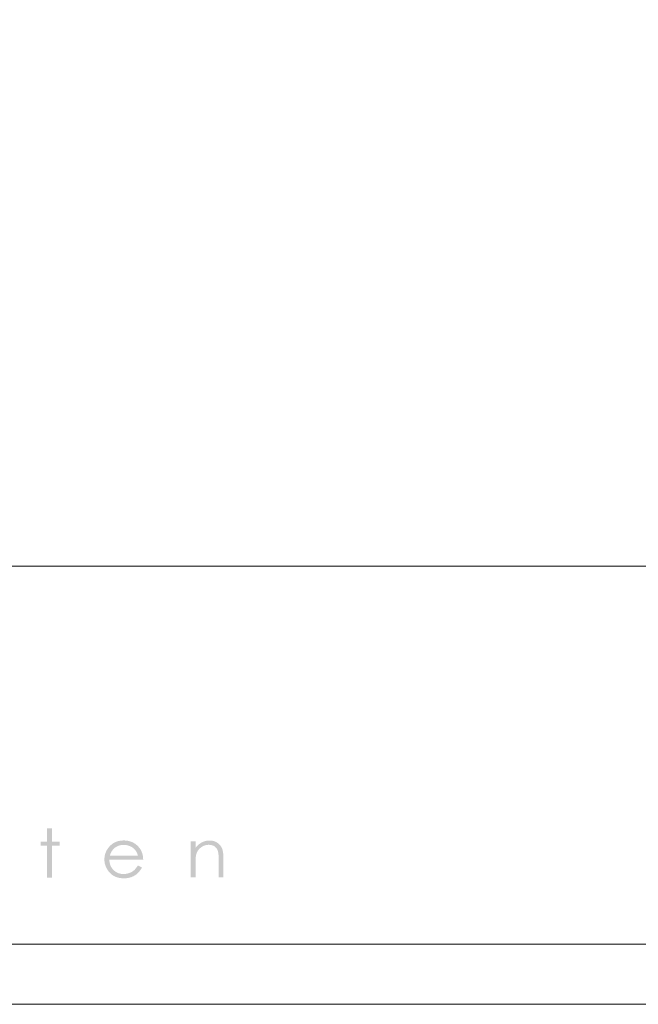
# Model space of a CAD drawing. Header units: millimetres. Extents: x -117530 to 51532, y -61772 to 24900.
# Tile 149 of 175: x 36088 to 41236, y -61772 to -53581. Entities that reach past the tile are written whole.
import ezdxf

# ---------------------------------------------------------------- set-up
doc = ezdxf.new("R2010")
doc.units = ezdxf.units.MM
doc.header["$LTSCALE"] = 254
doc.layers.get('0').update_dxf_attribs({"lineweight": 0})
doc.layers.add('aanzicht-beton', color=7, linetype='Continuous', lineweight=0)
doc.layers.add('None', color=7, linetype='Continuous', lineweight=0)

msp = doc.modelspace()

# ---------------------------------------------------------------- hatches: boundary and pattern name
at = {"layer": 'aanzicht-beton', "linetype": 'Continuous', "lineweight": 0}
for points in [[(36316.8, -60307.1), (36356.7, -60307.1), (36356.7, -60418.9), (36420, -60418.9), (36420, -60452.2), (36356.7, -60452.2), (36356.7, -60718.8), (36316.8, -60718.8), (36316.8, -60452.2), (36262.2, -60452.2), (36262.2, -60418.9), (36316.8, -60418.9)], [(37511.8, -60417.1), (37551.7, -60417.1), (37551.7, -60470.8), (37552.4, -60469.9), (37553.2, -60468.9), (37553.9, -60468), (37554.7, -60467), (37555.5, -60466.1), (37556.2, -60465.2), (37557, -60464.3), (37557.8, -60463.4), (37558.5, -60462.5), (37559.3, -60461.6), (37560.1, -60460.7), (37560.9, -60459.8), (37561.7, -60458.9), (37562.5, -60458.1), (37563.3, -60457.2), (37564, -60456.4), (37564.8, -60455.5), (37565.6, -60454.7), (37566.4, -60453.9), (37567.2, -60453.1), (37568, -60452.3), (37568.9, -60451.5), (37569.7, -60450.7), (37570.5, -60449.9), (37571.3, -60449.1), (37572.1, -60448.3), (37572.9, -60447.6), (37573.8, -60446.8), (37574.6, -60446.1), (37575.4, -60445.4), (37576.2, -60444.6), (37577.1, -60443.9), (37577.9, -60443.2), (37578.8, -60442.5), (37579.6, -60441.8), (37580.4, -60441.1), (37581.3, -60440.4), (37582.1, -60439.7), (37583, -60439.1), (37583.8, -60438.4), (37584.7, -60437.7), (37585.5, -60437.1), (37586.4, -60436.5), (37587.3, -60435.8), (37588.1, -60435.2), (37589, -60434.6), (37589.9, -60434), (37590.8, -60433.4), (37591.6, -60432.8), (37592.5, -60432.2), (37593.4, -60431.6), (37594.3, -60431.1), (37595.2, -60430.5), (37596, -60429.9), (37596.9, -60429.4), (37597.8, -60428.9), (37598.7, -60428.3), (37599.6, -60427.8), (37600.5, -60427.3), (37601.4, -60426.8), (37602.3, -60426.3), (37603.3, -60425.8), (37604.2, -60425.3), (37605.1, -60424.8), (37606, -60424.4), (37606.9, -60423.9), (37607.8, -60423.5), (37608.8, -60423), (37609.7, -60422.6), (37610.6, -60422.1), (37611.5, -60421.7), (37612.5, -60421.3), (37613.4, -60420.9), (37614.4, -60420.5), (37615.3, -60420.1), (37616.2, -60419.7), (37617.2, -60419.3), (37618.1, -60418.9), (37619.1, -60418.6), (37620, -60418.2), (37621, -60417.9), (37622, -60417.5), (37622.9, -60417.2), (37623.9, -60416.9), (37624.9, -60416.5), (37625.8, -60416.2), (37626.8, -60415.9), (37627.8, -60415.6), (37628.7, -60415.3), (37629.7, -60415), (37630.7, -60414.8), (37631.7, -60414.5), (37632.7, -60414.2), (37633.7, -60414), (37634.7, -60413.7), (37635.7, -60413.5), (37636.7, -60413.3), (37637.7, -60413), (37638.7, -60412.8), (37639.7, -60412.6), (37640.7, -60412.4), (37641.7, -60412.2), (37642.7, -60412), (37643.7, -60411.8), (37644.7, -60411.7), (37645.8, -60411.5), (37646.8, -60411.3), (37647.8, -60411.2), (37648.8, -60411.1), (37649.9, -60410.9), (37650.9, -60410.8), (37651.9, -60410.7), (37653, -60410.5), (37654, -60410.4), (37655, -60410.3), (37656.1, -60410.2), (37657.1, -60410.2), (37658.2, -60410.1), (37659.2, -60410), (37660.3, -60410), (37661.4, -60409.9), (37662.4, -60409.9), (37663.5, -60409.8), (37664.5, -60409.8), (37665.6, -60409.8), (37666.7, -60409.7), (37667.8, -60409.7), (37668.8, -60409.7), (37669.9, -60409.7), (37671, -60409.7), (37672.1, -60409.8), (37673.2, -60409.8), (37674.3, -60409.8), (37675.3, -60409.9), (37676.4, -60409.9), (37677.5, -60410), (37678.5, -60410.1), (37679.6, -60410.1), (37680.6, -60410.2), (37681.7, -60410.3), (37682.7, -60410.4), (37683.8, -60410.5), (37684.8, -60410.7), (37685.9, -60410.8), (37686.9, -60410.9), (37687.9, -60411.1), (37688.9, -60411.2), (37690, -60411.4), (37691, -60411.6), (37692, -60411.7), (37693, -60411.9), (37694, -60412.1), (37695, -60412.3), (37696, -60412.5), (37697, -60412.8), (37698, -60413), (37699, -60413.2), (37699.9, -60413.5), (37700.9, -60413.7), (37701.9, -60414), (37702.9, -60414.3), (37703.8, -60414.5), (37704.8, -60414.8), (37705.8, -60415.1), (37706.7, -60415.4), (37707.7, -60415.7), (37708.6, -60416.1), (37709.5, -60416.4), (37710.5, -60416.7), (37711.4, -60417.1), (37712.4, -60417.4), (37713.3, -60417.8), (37714.2, -60418.2), (37715.1, -60418.5), (37716, -60418.9), (37717, -60419.3), (37717.9, -60419.7), (37718.8, -60420.1), (37719.7, -60420.6), (37720.6, -60421), (37721.5, -60421.4), (37722.3, -60421.9), (37723.2, -60422.3), (37724.1, -60422.8), (37725, -60423.3), (37725.9, -60423.7), (37726.7, -60424.2), (37727.6, -60424.7), (37728.5, -60425.2), (37729.3, -60425.7), (37730.2, -60426.3), (37731, -60426.8), (37731.9, -60427.3), (37732.7, -60427.9), (37733.5, -60428.4), (37734.4, -60429), (37735.2, -60429.5), (37736, -60430.1), (37736.8, -60430.7), (37737.6, -60431.2), (37738.4, -60431.8), (37739.1, -60432.4), (37739.9, -60433), (37740.7, -60433.6), (37741.5, -60434.2), (37742.2, -60434.8), (37743, -60435.4), (37743.7, -60436.1), (37744.4, -60436.7), (37745.2, -60437.3), (37745.9, -60438), (37746.6, -60438.6), (37747.3, -60439.3), (37748, -60439.9), (37748.7, -60440.6), (37749.4, -60441.3), (37750, -60441.9), (37750.7, -60442.6), (37751.4, -60443.3), (37752, -60444), (37752.7, -60444.7), (37753.3, -60445.4), (37754, -60446.1), (37754.6, -60446.8), (37755.2, -60447.5), (37755.8, -60448.3), (37756.4, -60449), (37757, -60449.7), (37757.6, -60450.5), (37758.2, -60451.2), (37758.8, -60452), (37759.4, -60452.7), (37760, -60453.5), (37760.5, -60454.3), (37761.1, -60455.1), (37761.6, -60455.9), (37762.2, -60456.6), (37762.7, -60457.4), (37763.2, -60458.2), (37763.7, -60459.1), (37764.2, -60459.9), (37764.7, -60460.7), (37765.2, -60461.5), (37765.7, -60462.3), (37766.2, -60463.2), (37766.7, -60464), (37767.2, -60464.9), (37767.6, -60465.7), (37768.1, -60466.6), (37768.5, -60467.5), (37769, -60468.3), (37769.4, -60469.2), (37769.8, -60470.1), (37770.3, -60471), (37770.7, -60471.9), (37771.1, -60472.8), (37771.5, -60473.7), (37771.9, -60474.6), (37772.3, -60475.5), (37772.6, -60476.5), (37773, -60477.5), (37773.4, -60478.5), (37773.7, -60479.5), (37774.1, -60480.5), (37774.5, -60481.5), (37774.8, -60482.6), (37775.1, -60483.7), (37775.5, -60484.7), (37775.8, -60485.8), (37776.1, -60487), (37776.4, -60488.1), (37776.7, -60489.2), (37777, -60490.4), (37777.3, -60491.6), (37777.6, -60492.8), (37777.9, -60494), (37778.2, -60495.2), (37778.4, -60496.5), (37778.7, -60497.7), (37779, -60499), (37779.2, -60500.3), (37779.4, -60501.6), (37779.7, -60502.9), (37779.9, -60504.2), (37780.1, -60505.6), (37780.4, -60507), (37780.6, -60508.3), (37780.8, -60509.7), (37781, -60511.1), (37781.2, -60512.6), (37781.3, -60514), (37781.5, -60515.5), (37781.7, -60517), (37781.9, -60518.5), (37782, -60520), (37782.2, -60521.5), (37782.3, -60523), (37782.5, -60524.6), (37782.6, -60526.2), (37782.7, -60527.7), (37782.9, -60529.4), (37783, -60531), (37783.1, -60532.6), (37783.2, -60534.3), (37783.3, -60535.9), (37783.4, -60537.6), (37783.5, -60539.3), (37783.5, -60541), (37783.6, -60542.7), (37783.7, -60544.5), (37783.7, -60546.3), (37783.8, -60548), (37783.8, -60549.8), (37783.9, -60551.6), (37783.9, -60553.5), (37783.9, -60555.3), (37784, -60557.1), (37784, -60559), (37784, -60560.9), (37784, -60562.8), (37784, -60717), (37744.1, -60717), (37744.1, -60574.1), (37744.1, -60572.5), (37744.1, -60570.9), (37744.1, -60569.4), (37744.1, -60567.8), (37744.1, -60566.3), (37744.1, -60564.7), (37744, -60563.2), (37744, -60561.7), (37744, -60560.3), (37744, -60558.8), (37744, -60557.4), (37743.9, -60555.9), (37743.9, -60554.5), (37743.9, -60553.1), (37743.8, -60551.8), (37743.8, -60550.4), (37743.8, -60549.1), (37743.7, -60547.7), (37743.7, -60546.4), (37743.6, -60545.1), (37743.6, -60543.9), (37743.6, -60542.6), (37743.5, -60541.4), (37743.4, -60540.2), (37743.4, -60538.9), (37743.3, -60537.8), (37743.3, -60536.6), (37743.2, -60535.4), (37743.1, -60534.3), (37743.1, -60533.2), (37743, -60532.1), (37742.9, -60531), (37742.9, -60529.9), (37742.8, -60528.9), (37742.7, -60527.8), (37742.6, -60526.8), (37742.6, -60525.8), (37742.5, -60524.8), (37742.4, -60523.8), (37742.3, -60522.9), (37742.2, -60521.9), (37742.1, -60521), (37742, -60520.1), (37741.9, -60519.2), (37741.8, -60518.4), (37741.7, -60517.5), (37741.6, -60516.7), (37741.5, -60515.9), (37741.4, -60515.1), (37741.3, -60514.3), (37741.2, -60513.5), (37741, -60512.7), (37740.9, -60512), (37740.8, -60511.3), (37740.7, -60510.6), (37740.5, -60509.9), (37740.4, -60509.2), (37740.3, -60508.6), (37740.2, -60508), (37740, -60507.3), (37739.9, -60506.7), (37739.7, -60506.2), (37739.6, -60505.6), (37739.5, -60505), (37739.2, -60504.1), (37739, -60503.2), (37738.8, -60502.3), (37738.5, -60501.4), (37738.3, -60500.5), (37738, -60499.6), (37737.7, -60498.7), (37737.5, -60497.8), (37737.2, -60497), (37736.9, -60496.1), (37736.6, -60495.3), (37736.3, -60494.4), (37736, -60493.6), (37735.7, -60492.7), (37735.4, -60491.9), (37735.1, -60491.1), (37734.7, -60490.3), (37734.4, -60489.5), (37734.1, -60488.7), (37733.7, -60487.9), (37733.4, -60487.1), (37733, -60486.3), (37732.6, -60485.6), (37732.3, -60484.8), (37731.9, -60484.1), (37731.5, -60483.3), (37731.1, -60482.6), (37730.7, -60481.8), (37730.3, -60481.1), (37729.9, -60480.4), (37729.5, -60479.7), (37729.1, -60479), (37728.7, -60478.3), (37728.2, -60477.6), (37727.8, -60476.9), (37727.3, -60476.3), (37726.9, -60475.6), (37726.4, -60474.9), (37726, -60474.3), (37725.5, -60473.6), (37725, -60473), (37724.5, -60472.4), (37724.1, -60471.7), (37723.6, -60471.1), (37723.1, -60470.5), (37722.6, -60469.9), (37722, -60469.3), (37721.5, -60468.7), (37721, -60468.1), (37720.5, -60467.6), (37719.9, -60467), (37719.4, -60466.4), (37718.9, -60465.9), (37718.3, -60465.4), (37717.7, -60464.8), (37717.2, -60464.3), (37716.6, -60463.8), (37716, -60463.2), (37715.4, -60462.7), (37714.8, -60462.2), (37714.2, -60461.7), (37713.6, -60461.3), (37713, -60460.8), (37712.4, -60460.3), (37711.8, -60459.8), (37711.2, -60459.4), (37710.5, -60458.9), (37709.9, -60458.5), (37709.2, -60458.1), (37708.6, -60457.6), (37707.9, -60457.2), (37707.3, -60456.8), (37706.6, -60456.4), (37705.9, -60456), (37705.2, -60455.6), (37704.6, -60455.2), (37703.9, -60454.8), (37703.2, -60454.5), (37702.5, -60454.1), (37701.8, -60453.7), (37701, -60453.4), (37700.3, -60453.1), (37699.6, -60452.7), (37698.9, -60452.4), (37698.1, -60452.1), (37697.4, -60451.8), (37696.6, -60451.5), (37695.9, -60451.2), (37695.1, -60450.9), (37694.3, -60450.6), (37693.6, -60450.3), (37692.8, -60450.1), (37692, -60449.8), (37691.2, -60449.5), (37690.4, -60449.3), (37689.6, -60449.1), (37688.8, -60448.8), (37688, -60448.6), (37687.1, -60448.4), (37686.3, -60448.2), (37685.5, -60448), (37684.6, -60447.8), (37683.8, -60447.6), (37682.9, -60447.4), (37682.1, -60447.2), (37681.2, -60447.1), (37680.4, -60446.9), (37679.5, -60446.8), (37678.6, -60446.6), (37677.7, -60446.5), (37676.8, -60446.4), (37675.9, -60446.2), (37675, -60446.1), (37674.1, -60446), (37673.2, -60445.9), (37672.3, -60445.8), (37671.3, -60445.7), (37670.4, -60445.7), (37669.5, -60445.6), (37668.5, -60445.5), (37667.6, -60445.5), (37666.6, -60445.4), (37665.6, -60445.4), (37664.7, -60445.4), (37663.7, -60445.3), (37662.7, -60445.3), (37661.7, -60445.3), (37660.7, -60445.3), (37659.6, -60445.3), (37658.5, -60445.3), (37657.3, -60445.4), (37656.2, -60445.4), (37655.1, -60445.4), (37654, -60445.5), (37652.9, -60445.6), (37651.7, -60445.7), (37650.6, -60445.8), (37649.5, -60445.9), (37648.4, -60446), (37647.3, -60446.1), (37646.2, -60446.3), (37645.2, -60446.4), (37644.1, -60446.6), (37643, -60446.7), (37641.9, -60446.9), (37640.8, -60447.1), (37639.8, -60447.3), (37638.7, -60447.6), (37637.6, -60447.8), (37636.6, -60448), (37635.5, -60448.3), (37634.5, -60448.6), (37633.4, -60448.8), (37632.4, -60449.1), (37631.3, -60449.4), (37630.3, -60449.7), (37629.3, -60450.1), (37628.2, -60450.4), (37627.2, -60450.7), (37626.2, -60451.1), (37625.2, -60451.5), (37624.2, -60451.8), (37623.1, -60452.2), (37622.1, -60452.6), (37621.1, -60453), (37620.1, -60453.5), (37619.1, -60453.9), (37618.1, -60454.3), (37617.2, -60454.8), (37616.2, -60455.3), (37615.2, -60455.7), (37614.2, -60456.2), (37613.2, -60456.7), (37612.3, -60457.2), (37611.3, -60457.8), (37610.3, -60458.3), (37609.4, -60458.9), (37608.4, -60459.4), (37607.5, -60460), (37606.5, -60460.6), (37605.6, -60461.2), (37604.6, -60461.8), (37603.7, -60462.4), (37602.8, -60463), (37601.8, -60463.6), (37600.9, -60464.3), (37600, -60465), (37599.1, -60465.6), (37598.2, -60466.3), (37597.2, -60467), (37596.3, -60467.7), (37595.4, -60468.4), (37594.5, -60469.2), (37593.6, -60469.9), (37592.8, -60470.6), (37591.9, -60471.4), (37591, -60472.1), (37590.2, -60472.9), (37589.4, -60473.6), (37588.5, -60474.4), (37587.7, -60475.1), (37586.9, -60475.9), (37586.1, -60476.7), (37585.3, -60477.5), (37584.5, -60478.3), (37583.8, -60479.1), (37583, -60479.9), (37582.2, -60480.7), (37581.5, -60481.5), (37580.8, -60482.3), (37580, -60483.1), (37579.3, -60484), (37578.6, -60484.8), (37577.9, -60485.6), (37577.2, -60486.5), (37576.6, -60487.3), (37575.9, -60488.2), (37575.2, -60489), (37574.6, -60489.9), (37574, -60490.8), (37573.3, -60491.6), (37572.7, -60492.5), (37572.1, -60493.4), (37571.5, -60494.3), (37570.9, -60495.2), (37570.3, -60496.1), (37569.8, -60497), (37569.2, -60497.9), (37568.6, -60498.8), (37568.1, -60499.8), (37567.6, -60500.7), (37567.1, -60501.6), (37566.5, -60502.6), (37566, -60503.5), (37565.5, -60504.5), (37565.1, -60505.4), (37564.6, -60506.4), (37564.1, -60507.4), (37563.7, -60508.3), (37563.2, -60509.3), (37562.8, -60510.3), (37562.4, -60511.3), (37561.9, -60512.3), (37561.5, -60513.3), (37561.1, -60514.3), (37560.7, -60515.3), (37560.4, -60516.3), (37560, -60517.3), (37559.6, -60518.3), (37559.3, -60519.4), (37559, -60520.4), (37558.6, -60521.5), (37558.3, -60522.5), (37558, -60523.6), (37557.7, -60524.6), (37557.4, -60525.7), (37557.2, -60526.4), (37557, -60527.1), (37556.9, -60527.8), (37556.7, -60528.6), (37556.5, -60529.4), (37556.4, -60530.2), (37556.2, -60531), (37556.1, -60531.8), (37555.9, -60532.7), (37555.7, -60533.5), (37555.6, -60534.4), (37555.4, -60535.3), (37555.3, -60536.3), (37555.2, -60537.2), (37555, -60538.2), (37554.9, -60539.1), (37554.8, -60540.1), (37554.6, -60541.1), (37554.5, -60542.2), (37554.4, -60543.2), (37554.2, -60544.3), (37554.1, -60545.4), (37554, -60546.5), (37553.9, -60547.6), (37553.8, -60548.7), (37553.7, -60549.9), (37553.6, -60551.1), (37553.5, -60552.2), (37553.4, -60553.5), (37553.3, -60554.7), (37553.2, -60555.9), (37553.1, -60557.2), (37553, -60558.5), (37552.9, -60559.8), (37552.8, -60561.1), (37552.8, -60562.4), (37552.7, -60563.8), (37552.6, -60565.2), (37552.5, -60566.6), (37552.5, -60568), (37552.4, -60569.4), (37552.3, -60570.8), (37552.3, -60572.3), (37552.2, -60573.8), (37552.2, -60575.3), (37552.1, -60576.8), (37552.1, -60578.3), (37552, -60579.9), (37552, -60581.4), (37551.9, -60583), (37551.9, -60584.6), (37551.9, -60586.3), (37551.8, -60587.9), (37551.8, -60589.6), (37551.8, -60591.2), (37551.7, -60592.9), (37551.7, -60594.7), (37551.7, -60596.4), (37551.7, -60598.1), (37551.7, -60599.9), (37551.7, -60601.7), (37551.7, -60603.5), (37551.7, -60605.3), (37551.7, -60607.2), (37551.7, -60717), (37511.8, -60717)]]:
    msp.add_hatch(color=7, dxfattribs=at).paths.add_polyline_path(points)
h = msp.add_hatch(color=7, dxfattribs=at)
h.paths.add_polyline_path([(37071.8, -60617.1), (37105.6, -60634.2), (37105, -60635.1), (37104.5, -60636.1), (37104, -60637.1), (37103.5, -60638), (37102.9, -60639), (37102.4, -60639.9), (37101.9, -60640.8), (37101.3, -60641.8), (37100.8, -60642.7), (37100.2, -60643.6), (37099.7, -60644.5), (37099.1, -60645.5), (37098.6, -60646.4), (37098, -60647.3), (37097.5, -60648.1), (37096.9, -60649), (37096.4, -60649.9), (37095.8, -60650.8), (37095.2, -60651.7), (37094.6, -60652.5), (37094.1, -60653.4), (37093.5, -60654.2), (37092.9, -60655.1), (37092.3, -60655.9), (37091.8, -60656.7), (37091.2, -60657.6), (37090.6, -60658.4), (37090, -60659.2), (37089.4, -60660), (37088.8, -60660.8), (37088.2, -60661.6), (37087.6, -60662.4), (37087, -60663.2), (37086.4, -60664), (37085.8, -60664.7), (37085.2, -60665.5), (37084.6, -60666.3), (37084, -60667), (37083.3, -60667.8), (37082.7, -60668.5), (37082.1, -60669.3), (37081.5, -60670), (37080.8, -60670.7), (37080.2, -60671.4), (37079.6, -60672.1), (37078.9, -60672.9), (37078.3, -60673.6), (37077.7, -60674.3), (37077, -60674.9), (37076.4, -60675.6), (37075.7, -60676.3), (37075.1, -60677), (37074.4, -60677.7), (37073.8, -60678.3), (37073.1, -60679), (37072.4, -60679.6), (37071.8, -60680.3), (37071.1, -60680.9), (37070.4, -60681.5), (37069.8, -60682.2), (37069.1, -60682.8), (37068.4, -60683.4), (37067.7, -60684), (37067.1, -60684.6), (37066.4, -60685.2), (37065.7, -60685.8), (37065, -60686.4), (37064.3, -60687), (37063.6, -60687.5), (37062.9, -60688.1), (37062.2, -60688.7), (37061.5, -60689.3), (37060.8, -60689.8), (37060.1, -60690.4), (37059.4, -60690.9), (37058.7, -60691.5), (37058, -60692), (37057.2, -60692.6), (37056.5, -60693.1), (37055.8, -60693.6), (37055.1, -60694.2), (37054.3, -60694.7), (37053.6, -60695.2), (37052.9, -60695.7), (37052.1, -60696.2), (37051.4, -60696.7), (37050.7, -60697.2), (37049.9, -60697.7), (37049.2, -60698.2), (37048.4, -60698.7), (37047.7, -60699.2), (37046.9, -60699.6), (37046.1, -60700.1), (37045.4, -60700.6), (37044.6, -60701), (37043.8, -60701.5), (37043.1, -60702), (37042.3, -60702.4), (37041.5, -60702.9), (37040.8, -60703.3), (37040, -60703.7), (37039.2, -60704.2), (37038.4, -60704.6), (37037.6, -60705), (37036.8, -60705.4), (37036, -60705.8), (37035.2, -60706.3), (37034.4, -60706.7), (37033.6, -60707.1), (37032.8, -60707.5), (37032, -60707.8), (37031.2, -60708.2), (37030.4, -60708.6), (37029.6, -60709), (37028.8, -60709.4), (37028, -60709.7), (37027.1, -60710.1), (37026.3, -60710.5), (37025.5, -60710.8), (37024.6, -60711.2), (37023.8, -60711.5), (37023, -60711.8), (37022.1, -60712.2), (37021.3, -60712.5), (37020.5, -60712.8), (37019.6, -60713.2), (37018.8, -60713.5), (37017.9, -60713.8), (37017.1, -60714.1), (37016.2, -60714.4), (37015.3, -60714.7), (37014.5, -60715), (37013.6, -60715.3), (37012.7, -60715.6), (37011.8, -60715.9), (37011, -60716.2), (37010.1, -60716.4), (37009.2, -60716.7), (37008.3, -60717), (37007.4, -60717.2), (37006.5, -60717.5), (37005.6, -60717.7), (37004.7, -60717.9), (37003.8, -60718.2), (37002.9, -60718.4), (37002, -60718.6), (37001.1, -60718.9), (37000.1, -60719.1), (36999.2, -60719.3), (36998.3, -60719.5), (36997.4, -60719.7), (36996.4, -60719.9), (36995.5, -60720.1), (36994.5, -60720.3), (36993.6, -60720.5), (36992.6, -60720.6), (36991.7, -60720.8), (36990.7, -60721), (36989.8, -60721.2), (36988.8, -60721.3), (36987.8, -60721.5), (36986.9, -60721.6), (36985.9, -60721.8), (36984.9, -60721.9), (36983.9, -60722), (36982.9, -60722.2), (36982, -60722.3), (36981, -60722.4), (36980, -60722.5), (36979, -60722.6), (36978, -60722.7), (36977, -60722.8), (36976, -60722.9), (36974.9, -60723), (36973.9, -60723.1), (36972.9, -60723.2), (36971.9, -60723.3), (36970.9, -60723.3), (36969.8, -60723.4), (36968.8, -60723.5), (36967.8, -60723.5), (36966.7, -60723.6), (36965.7, -60723.6), (36964.6, -60723.7), (36963.6, -60723.7), (36962.5, -60723.7), (36961.5, -60723.8), (36960.4, -60723.8), (36959.3, -60723.8), (36958.3, -60723.8), (36957.2, -60723.8), (36956.1, -60723.8), (36953.7, -60723.8), (36951.4, -60723.8), (36949, -60723.7), (36946.7, -60723.6), (36944.4, -60723.5), (36942.1, -60723.4), (36939.8, -60723.2), (36937.5, -60723.1), (36935.3, -60722.9), (36933, -60722.6), (36930.8, -60722.4), (36928.6, -60722.1), (36926.4, -60721.8), (36924.3, -60721.5), (36922.1, -60721.2), (36920, -60720.8), (36917.9, -60720.4), (36915.7, -60720), (36913.7, -60719.6), (36911.6, -60719.1), (36909.5, -60718.6), (36907.5, -60718.1), (36905.5, -60717.6), (36903.5, -60717.1), (36901.5, -60716.5), (36899.5, -60715.9), (36897.5, -60715.3), (36895.6, -60714.6), (36893.7, -60714), (36891.8, -60713.3), (36889.9, -60712.6), (36888, -60711.8), (36886.1, -60711.1), (36884.3, -60710.3), (36882.5, -60709.5), (36880.7, -60708.6), (36878.9, -60707.8), (36877.1, -60706.9), (36875.3, -60706), (36873.6, -60705.1), (36871.8, -60704.1), (36870.1, -60703.1), (36868.4, -60702.2), (36866.8, -60701.1), (36865.1, -60700.1), (36863.4, -60699), (36861.8, -60697.9), (36860.2, -60696.8), (36858.6, -60695.7), (36857, -60694.5), (36855.4, -60693.3), (36853.9, -60692.1), (36852.4, -60690.9), (36850.8, -60689.7), (36849.3, -60688.4), (36847.9, -60687.1), (36846.4, -60685.7), (36844.9, -60684.4), (36843.5, -60683), (36842.1, -60681.6), (36840.7, -60680.2), (36839.3, -60678.8), (36837.9, -60677.3), (36836.6, -60675.8), (36835.2, -60674.3), (36833.9, -60672.8), (36832.6, -60671.3), (36831.3, -60669.8), (36830.1, -60668.3), (36828.8, -60666.7), (36827.6, -60665.2), (36826.4, -60663.6), (36825.3, -60662.1), (36824.1, -60660.5), (36823, -60659), (36821.9, -60657.4), (36820.8, -60655.8), (36819.8, -60654.2), (36818.7, -60652.6), (36817.7, -60651), (36816.7, -60649.4), (36815.7, -60647.8), (36814.8, -60646.2), (36813.8, -60644.6), (36812.9, -60643), (36812, -60641.4), (36811.1, -60639.7), (36810.3, -60638.1), (36809.4, -60636.4), (36808.6, -60634.8), (36807.8, -60633.1), (36807.1, -60631.4), (36806.3, -60629.8), (36805.6, -60628.1), (36804.9, -60626.4), (36804.2, -60624.7), (36803.6, -60623), (36802.9, -60621.3), (36802.3, -60619.6), (36801.7, -60617.9), (36801.1, -60616.2), (36800.6, -60614.4), (36800, -60612.7), (36799.5, -60610.9), (36799, -60609.2), (36798.5, -60607.4), (36798.1, -60605.7), (36797.6, -60603.9), (36797.2, -60602.2), (36796.8, -60600.4), (36796.5, -60598.6), (36796.1, -60596.8), (36795.8, -60595), (36795.5, -60593.2), (36795.2, -60591.4), (36795, -60589.6), (36794.7, -60587.8), (36794.5, -60585.9), (36794.3, -60584.1), (36794.1, -60582.3), (36794, -60580.4), (36793.8, -60578.6), (36793.7, -60576.7), (36793.6, -60574.8), (36793.5, -60573), (36793.5, -60571.1), (36793.4, -60569.2), (36793.4, -60567.3), (36793.4, -60565.6), (36793.5, -60563.8), (36793.5, -60562), (36793.6, -60560.3), (36793.7, -60558.5), (36793.8, -60556.8), (36793.9, -60555), (36794, -60553.3), (36794.2, -60551.6), (36794.3, -60549.8), (36794.5, -60548.1), (36794.7, -60546.4), (36794.9, -60544.7), (36795.2, -60543), (36795.4, -60541.3), (36795.7, -60539.6), (36796, -60538), (36796.3, -60536.3), (36796.7, -60534.6), (36797, -60533), (36797.4, -60531.3), (36797.8, -60529.7), (36798.2, -60528), (36798.6, -60526.4), (36799, -60524.7), (36799.5, -60523.1), (36799.9, -60521.5), (36800.4, -60519.9), (36800.9, -60518.3), (36801.5, -60516.7), (36802, -60515.1), (36802.6, -60513.5), (36803.1, -60511.9), (36803.7, -60510.3), (36804.4, -60508.8), (36805, -60507.2), (36805.6, -60505.6), (36806.3, -60504.1), (36807, -60502.5), (36807.7, -60501), (36808.4, -60499.5), (36809.2, -60497.9), (36809.9, -60496.4), (36810.7, -60494.9), (36811.5, -60493.4), (36812.3, -60491.9), (36813.1, -60490.4), (36814, -60488.9), (36814.8, -60487.4), (36815.7, -60485.9), (36816.6, -60484.5), (36817.5, -60483), (36818.5, -60481.5), (36819.4, -60480.1), (36820.4, -60478.6), (36821.4, -60477.2), (36822.4, -60475.7), (36823.4, -60474.3), (36824.5, -60472.9), (36825.5, -60471.5), (36826.6, -60470.1), (36827.7, -60468.6), (36828.8, -60467.2), (36830, -60465.9), (36831.4, -60464.1), (36832.9, -60462.4), (36834.4, -60460.7), (36835.9, -60459), (36837.4, -60457.3), (36838.9, -60455.7), (36840.5, -60454.1), (36842, -60452.6), (36843.6, -60451), (36845.2, -60449.5), (36846.8, -60448.1), (36848.4, -60446.6), (36850.1, -60445.2), (36851.7, -60443.8), (36853.4, -60442.4), (36855.1, -60441.1), (36856.8, -60439.8), (36858.5, -60438.5), (36860.2, -60437.2), (36862, -60436), (36863.7, -60434.8), (36865.5, -60433.6), (36867.3, -60432.5), (36869.1, -60431.3), (36870.9, -60430.2), (36872.8, -60429.2), (36874.6, -60428.1), (36876.5, -60427.1), (36878.4, -60426.1), (36880.3, -60425.2), (36882.2, -60424.3), (36884.1, -60423.4), (36886, -60422.5), (36888, -60421.6), (36890, -60420.8), (36892, -60420), (36894, -60419.3), (36896, -60418.6), (36898, -60417.8), (36900.1, -60417.2), (36902.2, -60416.5), (36904.2, -60415.9), (36906.3, -60415.3), (36908.4, -60414.7), (36910.6, -60414.2), (36912.7, -60413.7), (36914.9, -60413.2), (36917.1, -60412.7), (36919.2, -60412.3), (36921.4, -60411.9), (36923.7, -60411.5), (36925.9, -60411.2), (36928.2, -60410.9), (36930.4, -60410.6), (36932.7, -60410.3), (36935, -60410.1), (36937.3, -60409.9), (36939.6, -60409.7), (36942, -60409.5), (36944.3, -60409.4), (36946.7, -60409.3), (36949.1, -60409.3), (36951.5, -60409.2), (36953.9, -60409.2), (36956.4, -60409.2), (36958.9, -60409.3), (36961.3, -60409.3), (36963.8, -60409.4), (36966.2, -60409.6), (36968.6, -60409.7), (36971, -60409.9), (36973.4, -60410.1), (36975.8, -60410.3), (36978.1, -60410.6), (36980.5, -60410.9), (36982.8, -60411.2), (36985.1, -60411.6), (36987.4, -60412), (36989.6, -60412.4), (36991.9, -60412.8), (36994.1, -60413.3), (36996.3, -60413.8), (36998.6, -60414.3), (37000.7, -60414.9), (37002.9, -60415.5), (37005.1, -60416.1), (37007.2, -60416.7), (37009.4, -60417.4), (37011.5, -60418.1), (37013.6, -60418.8), (37015.6, -60419.5), (37017.7, -60420.3), (37019.8, -60421.1), (37021.8, -60422), (37023.8, -60422.8), (37025.8, -60423.7), (37027.8, -60424.6), (37029.8, -60425.6), (37031.7, -60426.6), (37033.7, -60427.6), (37035.6, -60428.6), (37037.5, -60429.7), (37039.4, -60430.8), (37041.3, -60431.9), (37043.1, -60433), (37045, -60434.2), (37046.8, -60435.4), (37048.6, -60436.6), (37050.4, -60437.9), (37052.2, -60439.2), (37054, -60440.5), (37055.7, -60441.9), (37057.5, -60443.2), (37059.2, -60444.6), (37060.9, -60446.1), (37062.6, -60447.5), (37064.3, -60449), (37065.9, -60450.5), (37067.6, -60452.1), (37069.2, -60453.6), (37070.8, -60455.3), (37072.4, -60456.9), (37074, -60458.5), (37075.5, -60460.2), (37077.1, -60461.9), (37078.6, -60463.7), (37080.1, -60465.5), (37081.6, -60467.3), (37082.7, -60468.5), (37083.7, -60469.8), (37084.7, -60471.1), (37085.7, -60472.5), (37086.7, -60473.8), (37087.7, -60475.1), (37088.6, -60476.5), (37089.6, -60477.8), (37090.5, -60479.2), (37091.4, -60480.6), (37092.3, -60482), (37093.2, -60483.3), (37094, -60484.8), (37094.9, -60486.2), (37095.7, -60487.6), (37096.5, -60489), (37097.3, -60490.5), (37098.1, -60491.9), (37098.8, -60493.4), (37099.6, -60494.9), (37100.3, -60496.4), (37101, -60497.8), (37101.7, -60499.4), (37102.4, -60500.9), (37103, -60502.4), (37103.7, -60503.9), (37104.3, -60505.5), (37104.9, -60507), (37105.5, -60508.6), (37106.1, -60510.2), (37106.7, -60511.8), (37107.2, -60513.3), (37107.7, -60515), (37108.3, -60516.6), (37108.8, -60518.2), (37109.2, -60519.8), (37109.7, -60521.5), (37110.2, -60523.1), (37110.6, -60524.8), (37111, -60526.5), (37111.4, -60528.1), (37111.8, -60529.8), (37112.2, -60531.5), (37112.5, -60533.3), (37112.8, -60535), (37113.2, -60536.7), (37113.5, -60538.5), (37113.8, -60540.2), (37114, -60542), (37114.3, -60543.7), (37114.5, -60545.5), (37114.7, -60547.3), (37114.9, -60549.1), (37115.1, -60550.9), (37115.3, -60552.8), (37115.5, -60554.6), (37115.6, -60556.4), (37115.7, -60558.3), (37115.8, -60560.2), (37115.9, -60562), (37116, -60563.9), (37116.1, -60565.8), (37116.1, -60567.7), (37116.1, -60569.6), (36834.5, -60569.6), (36834.6, -60571.2), (36834.6, -60572.8), (36834.7, -60574.5), (36834.8, -60576), (36834.9, -60577.6), (36835, -60579.2), (36835.1, -60580.8), (36835.3, -60582.3), (36835.5, -60583.9), (36835.7, -60585.4), (36835.9, -60587), (36836.1, -60588.5), (36836.3, -60590), (36836.6, -60591.5), (36836.8, -60593), (36837.1, -60594.5), (36837.4, -60595.9), (36837.7, -60597.4), (36838.1, -60598.9), (36838.4, -60600.3), (36838.8, -60601.7), (36839.1, -60603.2), (36839.5, -60604.6), (36839.9, -60606), (36840.4, -60607.4), (36840.8, -60608.8), (36841.3, -60610.2), (36841.7, -60611.6), (36842.2, -60612.9), (36842.7, -60614.3), (36843.3, -60615.6), (36843.8, -60617), (36844.3, -60618.3), (36844.9, -60619.6), (36845.5, -60620.9), (36846.1, -60622.2), (36846.7, -60623.5), (36847.3, -60624.8), (36848, -60626.1), (36848.7, -60627.3), (36849.3, -60628.6), (36850, -60629.8), (36850.7, -60631.1), (36851.5, -60632.3), (36852.2, -60633.5), (36853, -60634.7), (36853.7, -60635.9), (36854.5, -60637.1), (36855.3, -60638.3), (36856.2, -60639.5), (36857, -60640.6), (36857.9, -60641.8), (36858.7, -60642.9), (36859.6, -60644.1), (36860.5, -60645.2), (36861.4, -60646.3), (36862.4, -60647.4), (36863.3, -60648.5), (36864.3, -60649.6), (36865.3, -60650.7), (36866.3, -60651.8), (36867.3, -60652.8), (36868.3, -60653.9), (36869.3, -60654.9), (36870.4, -60656), (36871.5, -60657), (36872.5, -60658), (36873.6, -60659), (36874.7, -60659.9), (36875.8, -60660.9), (36876.9, -60661.8), (36878, -60662.7), (36879.1, -60663.6), (36880.3, -60664.5), (36881.4, -60665.4), (36882.5, -60666.3), (36883.7, -60667.1), (36884.8, -60667.9), (36886, -60668.7), (36887.2, -60669.5), (36888.4, -60670.3), (36889.5, -60671), (36890.7, -60671.8), (36891.9, -60672.5), (36893.2, -60673.2), (36894.4, -60673.9), (36895.6, -60674.6), (36896.8, -60675.2), (36898.1, -60675.9), (36899.3, -60676.5), (36900.6, -60677.1), (36901.9, -60677.7), (36903.1, -60678.3), (36904.4, -60678.8), (36905.7, -60679.4), (36907, -60679.9), (36908.3, -60680.4), (36909.6, -60680.9), (36910.9, -60681.4), (36912.3, -60681.9), (36913.6, -60682.3), (36914.9, -60682.7), (36916.3, -60683.2), (36917.6, -60683.5), (36919, -60683.9), (36920.4, -60684.3), (36921.8, -60684.6), (36923.2, -60685), (36924.5, -60685.3), (36926, -60685.6), (36927.4, -60685.9), (36928.8, -60686.1), (36930.2, -60686.4), (36931.6, -60686.6), (36933.1, -60686.9), (36934.5, -60687.1), (36936, -60687.2), (36937.5, -60687.4), (36938.9, -60687.6), (36940.4, -60687.7), (36941.9, -60687.8), (36943.4, -60687.9), (36944.9, -60688), (36946.4, -60688.1), (36947.9, -60688.2), (36949.5, -60688.2), (36951, -60688.2), (36952.6, -60688.2), (36953.3, -60688.2), (36954, -60688.2), (36954.8, -60688.2), (36955.5, -60688.2), (36956.3, -60688.2), (36957, -60688.2), (36957.8, -60688.1), (36958.5, -60688.1), (36959.3, -60688.1), (36960, -60688), (36960.7, -60688), (36961.5, -60688), (36962.2, -60687.9), (36963, -60687.9), (36963.7, -60687.8), (36964.4, -60687.7), (36965.2, -60687.7), (36965.9, -60687.6), (36966.6, -60687.5), (36967.4, -60687.5), (36968.1, -60687.4), (36968.8, -60687.3), (36969.6, -60687.2), (36970.3, -60687.1), (36971, -60687), (36971.8, -60686.9), (36972.5, -60686.8), (36973.2, -60686.7), (36973.9, -60686.6), (36974.7, -60686.5), (36975.4, -60686.4), (36976.1, -60686.3), (36976.9, -60686.1), (36977.6, -60686), (36978.3, -60685.9), (36979, -60685.7), (36979.8, -60685.6), (36980.5, -60685.4), (36981.2, -60685.3), (36981.9, -60685.1), (36982.6, -60685), (36983.4, -60684.8), (36984.1, -60684.7), (36984.8, -60684.5), (36985.5, -60684.3), (36986.2, -60684.1), (36987, -60684), (36987.7, -60683.8), (36988.4, -60683.6), (36989.1, -60683.4), (36989.8, -60683.2), (36990.5, -60683), (36991.3, -60682.8), (36992, -60682.6), (36992.7, -60682.4), (36993.4, -60682.2), (36994.1, -60682), (36994.8, -60681.7), (36995.5, -60681.5), (36996.2, -60681.3), (36996.9, -60681), (36997.6, -60680.8), (36998.4, -60680.6), (36999.1, -60680.3), (36999.8, -60680.1), (37000.5, -60679.8), (37001.2, -60679.6), (37001.9, -60679.3), (37002.5, -60679.1), (37003.2, -60678.8), (37003.9, -60678.5), (37004.6, -60678.3), (37005.3, -60678), (37006, -60677.7), (37006.6, -60677.5), (37007.3, -60677.2), (37008, -60676.9), (37008.6, -60676.6), (37009.3, -60676.3), (37009.9, -60676), (37010.6, -60675.8), (37011.2, -60675.5), (37011.9, -60675.2), (37012.5, -60674.9), (37013.2, -60674.6), (37013.8, -60674.3), (37014.4, -60674), (37015.1, -60673.7), (37015.7, -60673.4), (37016.3, -60673), (37016.9, -60672.7), (37017.5, -60672.4), (37018.2, -60672.1), (37018.8, -60671.8), (37019.4, -60671.4), (37020, -60671.1), (37020.6, -60670.8), (37021.2, -60670.5), (37021.8, -60670.1), (37022.3, -60669.8), (37022.9, -60669.4), (37023.5, -60669.1), (37024.1, -60668.8), (37024.7, -60668.4), (37025.2, -60668.1), (37025.8, -60667.7), (37026.4, -60667.4), (37026.9, -60667), (37027.5, -60666.6), (37028.1, -60666.3), (37028.6, -60665.9), (37029.2, -60665.5), (37029.7, -60665.2), (37030.2, -60664.8), (37030.8, -60664.4), (37031.3, -60664.1), (37031.9, -60663.7), (37032.4, -60663.3), (37032.9, -60662.9), (37033.4, -60662.5), (37034, -60662.1), (37034.5, -60661.7), (37035, -60661.3), (37035.5, -60660.9), (37036, -60660.5), (37036.5, -60660.1), (37037, -60659.7), (37037.5, -60659.3), (37038, -60658.9), (37038.5, -60658.5), (37039, -60658.1), (37039.5, -60657.6), (37040, -60657.2), (37040.5, -60656.7), (37041, -60656.3), (37041.5, -60655.8), (37042, -60655.3), (37042.5, -60654.8), (37043, -60654.4), (37043.5, -60653.9), (37044, -60653.3), (37044.5, -60652.8), (37045.1, -60652.3), (37045.6, -60651.8), (37046.1, -60651.2), (37046.6, -60650.7), (37047.1, -60650.1), (37047.6, -60649.6), (37048.2, -60649), (37048.7, -60648.4), (37049.2, -60647.8), (37049.7, -60647.2), (37050.3, -60646.6), (37050.8, -60646), (37051.3, -60645.4), (37051.9, -60644.8), (37052.4, -60644.2), (37052.9, -60643.5), (37053.4, -60642.9), (37054, -60642.2), (37054.5, -60641.6), (37055.1, -60640.9), (37055.6, -60640.2), (37056.1, -60639.5), (37056.7, -60638.8), (37057.2, -60638.1), (37057.8, -60637.4), (37058.3, -60636.7), (37058.9, -60636), (37059.4, -60635.2), (37059.9, -60634.5), (37060.5, -60633.7), (37061, -60633), (37061.6, -60632.2), (37062.2, -60631.4), (37062.7, -60630.6), (37063.3, -60629.9), (37063.8, -60629.1), (37064.4, -60628.3), (37064.9, -60627.4), (37065.5, -60626.6), (37066.1, -60625.8), (37066.6, -60624.9), (37067.2, -60624.1), (37067.8, -60623.3), (37068.3, -60622.4), (37068.9, -60621.5), (37069.5, -60620.6), (37070, -60619.8), (37070.6, -60618.9), (37071.2, -60618)])
h.paths.add_polyline_path([(37072.1, -60536.3), (37071.9, -60535.3), (37071.6, -60534.4), (37071.4, -60533.4), (37071.1, -60532.5), (37070.8, -60531.5), (37070.5, -60530.6), (37070.3, -60529.7), (37070, -60528.8), (37069.7, -60527.9), (37069.4, -60526.9), (37069.1, -60526), (37068.8, -60525.2), (37068.5, -60524.3), (37068.2, -60523.4), (37067.9, -60522.5), (37067.6, -60521.6), (37067.3, -60520.8), (37067, -60519.9), (37066.7, -60519.1), (37066.4, -60518.2), (37066, -60517.4), (37065.7, -60516.5), (37065.4, -60515.7), (37065, -60514.9), (37064.7, -60514.1), (37064.4, -60513.3), (37064, -60512.5), (37063.7, -60511.7), (37063.3, -60510.9), (37062.9, -60510.1), (37062.6, -60509.3), (37062.2, -60508.5), (37061.8, -60507.8), (37061.5, -60507), (37061.1, -60506.2), (37060.7, -60505.5), (37060.3, -60504.7), (37059.9, -60504), (37059.6, -60503.3), (37059.2, -60502.6), (37058.8, -60501.8), (37058.4, -60501.1), (37058, -60500.4), (37057.5, -60499.7), (37057.1, -60499), (37056.7, -60498.3), (37056.3, -60497.6), (37055.9, -60497), (37055.5, -60496.3), (37055, -60495.6), (37054.6, -60495), (37054.1, -60494.3), (37053.7, -60493.7), (37053.3, -60493), (37052.8, -60492.4), (37052.4, -60491.8), (37051.9, -60491.2), (37051.5, -60490.5), (37051, -60489.9), (37050.5, -60489.3), (37050.1, -60488.7), (37049.6, -60488.1), (37049.1, -60487.5), (37048.6, -60487), (37048.1, -60486.4), (37047.6, -60485.8), (37047.2, -60485.3), (37046.7, -60484.7), (37046.2, -60484.1), (37045.6, -60483.6), (37045.1, -60483), (37044.6, -60482.5), (37044.1, -60481.9), (37043.6, -60481.4), (37043, -60480.8), (37042.5, -60480.3), (37041.9, -60479.8), (37041.4, -60479.2), (37040.8, -60478.7), (37040.3, -60478.2), (37039.7, -60477.7), (37039.2, -60477.2), (37038.6, -60476.6), (37038, -60476.1), (37037.4, -60475.6), (37036.8, -60475.1), (37036.2, -60474.6), (37035.7, -60474.1), (37035, -60473.6), (37034.4, -60473.2), (37033.8, -60472.7), (37033.2, -60472.2), (37032.6, -60471.7), (37032, -60471.2), (37031.3, -60470.8), (37030.7, -60470.3), (37030.1, -60469.8), (37029.4, -60469.4), (37028.8, -60468.9), (37028.1, -60468.5), (37027.5, -60468), (37026.8, -60467.6), (37026.1, -60467.1), (37025.4, -60466.7), (37024.8, -60466.3), (37024.1, -60465.8), (37023.4, -60465.4), (37022.7, -60465), (37022, -60464.6), (37021.3, -60464.1), (37020.6, -60463.7), (37019.9, -60463.3), (37019.2, -60462.9), (37018.4, -60462.5), (37017.7, -60462.1), (37017, -60461.7), (37016.2, -60461.3), (37015.5, -60460.9), (37014.8, -60460.5), (37014, -60460.1), (37013.2, -60459.8), (37012.5, -60459.4), (37011.7, -60459), (37010.9, -60458.7), (37010.2, -60458.3), (37009.4, -60457.9), (37008.6, -60457.6), (37007.8, -60457.2), (37007, -60456.9), (37006.2, -60456.5), (37005.4, -60456.2), (37004.6, -60455.8), (37003.8, -60455.5), (37003, -60455.2), (37002.2, -60454.9), (37001.4, -60454.6), (37000.6, -60454.3), (36999.8, -60454), (36999, -60453.7), (36998.2, -60453.4), (36997.4, -60453.1), (36996.6, -60452.8), (36995.8, -60452.5), (36995, -60452.3), (36994.1, -60452), (36993.3, -60451.8), (36992.5, -60451.5), (36991.7, -60451.3), (36990.9, -60451), (36990.1, -60450.8), (36989.2, -60450.6), (36988.4, -60450.3), (36987.6, -60450.1), (36986.8, -60449.9), (36985.9, -60449.7), (36985.1, -60449.5), (36984.3, -60449.3), (36983.5, -60449.1), (36982.6, -60448.9), (36981.8, -60448.7), (36981, -60448.6), (36980.1, -60448.4), (36979.3, -60448.2), (36978.4, -60448.1), (36977.6, -60447.9), (36976.8, -60447.8), (36975.9, -60447.6), (36975.1, -60447.5), (36974.2, -60447.4), (36973.4, -60447.2), (36972.5, -60447.1), (36971.7, -60447), (36970.8, -60446.9), (36970, -60446.8), (36969.1, -60446.7), (36968.3, -60446.6), (36967.4, -60446.5), (36966.6, -60446.5), (36965.7, -60446.4), (36964.9, -60446.3), (36964, -60446.2), (36963.1, -60446.2), (36962.3, -60446.1), (36961.4, -60446.1), (36960.6, -60446), (36959.7, -60446), (36958.8, -60446), (36957.9, -60446), (36957.1, -60445.9), (36956.2, -60445.9), (36955.3, -60445.9), (36954.5, -60445.9), (36953, -60445.9), (36951.6, -60445.9), (36950.2, -60446), (36948.7, -60446), (36947.3, -60446.1), (36945.9, -60446.2), (36944.5, -60446.3), (36943.1, -60446.4), (36941.7, -60446.5), (36940.4, -60446.6), (36939, -60446.8), (36937.6, -60446.9), (36936.3, -60447.1), (36934.9, -60447.3), (36933.5, -60447.5), (36932.2, -60447.7), (36930.9, -60447.9), (36929.5, -60448.2), (36928.2, -60448.4), (36926.9, -60448.7), (36925.6, -60449), (36924.3, -60449.3), (36923, -60449.6), (36921.7, -60449.9), (36920.4, -60450.2), (36919.1, -60450.6), (36917.8, -60451), (36916.6, -60451.3), (36915.3, -60451.7), (36914.1, -60452.2), (36912.8, -60452.6), (36911.6, -60453), (36910.3, -60453.5), (36909.1, -60453.9), (36907.9, -60454.4), (36906.7, -60454.9), (36905.4, -60455.4), (36904.2, -60455.9), (36903, -60456.5), (36901.8, -60457), (36900.7, -60457.6), (36899.5, -60458.1), (36898.3, -60458.7), (36897.1, -60459.3), (36896, -60459.9), (36894.8, -60460.6), (36893.7, -60461.2), (36892.5, -60461.9), (36891.4, -60462.6), (36890.3, -60463.2), (36889.2, -60463.9), (36888, -60464.7), (36886.9, -60465.4), (36885.8, -60466.1), (36884.7, -60466.9), (36883.6, -60467.6), (36882.6, -60468.4), (36881.5, -60469.2), (36880.4, -60470), (36879.3, -60470.9), (36878.3, -60471.7), (36877.2, -60472.6), (36876.2, -60473.4), (36875.1, -60474.3), (36874.4, -60474.9), (36873.6, -60475.6), (36872.9, -60476.3), (36872.2, -60477), (36871.4, -60477.7), (36870.7, -60478.4), (36870, -60479.1), (36869.3, -60479.8), (36868.6, -60480.5), (36867.9, -60481.3), (36867.2, -60482), (36866.5, -60482.8), (36865.8, -60483.5), (36865.1, -60484.3), (36864.4, -60485.1), (36863.8, -60485.9), (36863.1, -60486.7), (36862.5, -60487.6), (36861.8, -60488.4), (36861.2, -60489.2), (36860.5, -60490.1), (36859.9, -60490.9), (36859.3, -60491.8), (36858.6, -60492.7), (36858, -60493.6), (36857.4, -60494.5), (36856.8, -60495.4), (36856.2, -60496.3), (36855.6, -60497.3), (36855, -60498.2), (36854.5, -60499.2), (36853.9, -60500.1), (36853.3, -60501.1), (36852.7, -60502.1), (36852.2, -60503.1), (36851.6, -60504.1), (36851.1, -60505.1), (36850.6, -60506.1), (36850, -60507.2), (36849.5, -60508.2), (36849, -60509.3), (36848.4, -60510.3), (36847.9, -60511.4), (36847.4, -60512.5), (36846.9, -60513.6), (36846.4, -60514.7), (36845.9, -60515.8), (36845.5, -60516.9), (36845, -60518.1), (36844.5, -60519.2), (36844, -60520.4), (36843.6, -60521.5), (36843.1, -60522.7), (36842.7, -60523.9), (36842.2, -60525.1), (36841.8, -60526.3), (36841.4, -60527.5), (36841, -60528.7), (36840.5, -60530), (36840.1, -60531.2), (36839.7, -60532.5), (36839.3, -60533.7), (36838.9, -60535), (36838.5, -60536.3)])

# ---------------------------------------------------------------- linework, layer by layer
at = {"color": 3, "linetype": 'Continuous', "lineweight": 0, "flags": 128}
msp.add_lwpolyline([(-64468.2, 15727.9), (51531.8, 15727.9), (51531.8, -61772.1), (-64468.2, -61772.1)], close=True, dxfattribs=at)
at = {"layer": 'None', "color": 17, "linetype": 'Continuous', "lineweight": 0, "flags": 128}
msp.add_lwpolyline([(31031.8, -58127.1), (51031.8, -58127.1), (51031.8, -61272.1), (31031.8, -61272.1)], close=True, dxfattribs=at)

doc.saveas('drawing.dxf')
